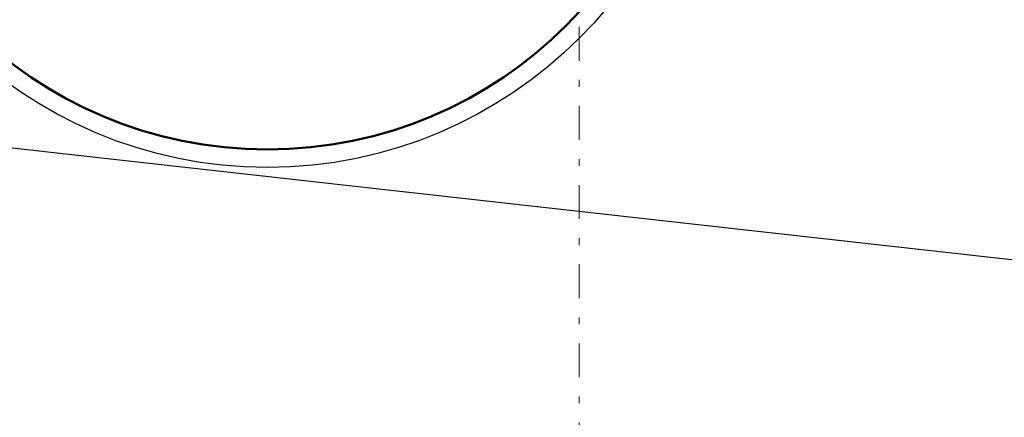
# Model space of a CAD drawing. Header units: millimetres. Extents: x -31600 to 34836, y -22665 to 23603.
# Tile 10 of 20: x -15928 to -13750, y 12796 to 13675. Entities that reach past the tile are written whole.
import ezdxf

# ---------------------------------------------------------------- set-up
doc = ezdxf.new("R2010")
doc.units = ezdxf.units.MM
doc.header["$MEASUREMENT"] = 0
doc.linetypes.add('Čerchovaná S', pattern=[175, 75, -42.5, 15, -42.5])
doc.layers.add('--KANAL', color=6, linetype='Continuous', lineweight=50)
doc.layers.add('--KANAL_POPIS', color=1, linetype='Continuous', lineweight=25)
doc.layers.add('BT_ortho', color=7, linetype='Continuous')
doc.layers.add('Značky - řezy', color=7, linetype='Continuous')

# ---------------------------------------------------------------- blocks, each defined once
blk = doc.blocks.new('Řez_2', base_point=(-14690.5, -4590.3))
at = {"layer": 'Značky - řezy', "color": 154, "linetype": 'Čerchovaná S', "lineweight": 13}
blk.add_line((-14690.5, -4440.3), (-14690.5, 19725.7), dxfattribs=at)

msp = doc.modelspace()

# ---------------------------------------------------------------- linework, layer by layer
at = {"layer": '--KANAL', "ltscale": 100}
msp.add_circle((-15379.8, 14323.6), 935, dxfattribs=at)
at = {"layer": '--KANAL_POPIS'}
msp.add_circle((-15379.8, 14323.6), 975, dxfattribs=at)
at = {"layer": 'BT_ortho', "linetype": 'Continuous'}
msp.add_lwpolyline([(-21420.4, 14004.7), (-10838.1, 12821.5)], dxfattribs=at)

# ---------------------------------------------------------------- block references
at = {"layer": 'Značky - řezy'}
msp.add_blockref('Řez_2', (-14690.5, -4590.3), dxfattribs=at)

doc.saveas('drawing.dxf')
